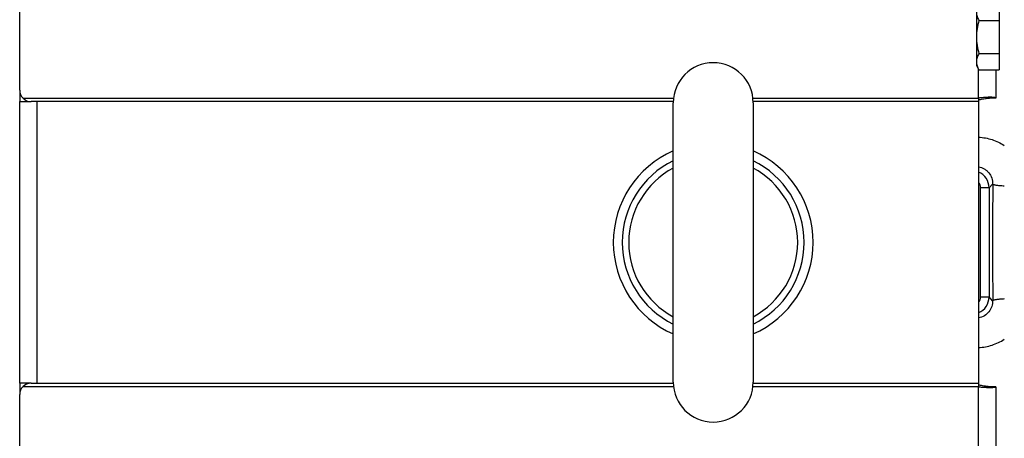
# Model space of a CAD drawing. Extents: x -1817 to 1181, y 8 to 1522.
# Tile 6 of 66: x -972 to -800, y 283 to 356. Entities that reach past the tile are written whole.
import ezdxf

# ---------------------------------------------------------------- set-up
doc = ezdxf.new("R2010")
doc.units = 0
doc.header["$LTSCALE"] = 65.395
doc.layers.get('0').update_dxf_attribs({"linetype": 'CONTINUOUS'})

msp = doc.modelspace()

# ---------------------------------------------------------------- linework, layer by layer
at = {"color": 6, "linetype": 'CONTINUOUS'}
for p, q in [((-972.1, 344.07), (-972.1, 460.25)), ((-804.5, 358.38), (-804.5, 348.38)), ((-804.05, 356.27), (-800.5, 356.27)), ((-804.05, 350.5), (-800.5, 350.5)), ((-804.5, 348.38), (-804.05, 347.61)), ((-804.05, 347.61), (-800.5, 347.61)), ((-801.1, 347.61), (-801.1, 342.69)), ((-972.1, 292.7), (-972.1, 342.07)), ((-857.6, 292.88), (-857.6, 341.88)), ((-843.6, 341.88), (-843.6, 292.88)), ((-804.1, 342.07), (-804.1, 292.7)), ((-801.1, 342.69), (-802.19, 342.69)), ((-801.1, 292.08), (-801.1, 174.52)), ((-972.1, 174.52), (-972.1, 290.7))]:
    msp.add_line(p, q, dxfattribs=at)
at = {"color": 2, "linetype": 'CONTINUOUS'}
for p, q in [((-800.5, 359.16), (-800.5, 347.61)), ((-972.1, 344.07), (-972.1, 342.07)), ((-972.1, 342.07), (-970.13, 342.07)), ((-970.6, 342.07), (-970.6, 342.13)), ((-969.1, 342.07), (-970.1, 342.07)), ((-804.1, 342.69), (-804.1, 342.07)), ((-803.78, 307.81), (-803.78, 326.96)), ((-972.1, 292.7), (-972.1, 290.7)), ((-970.13, 292.7), (-972.1, 292.7)), ((-970.6, 292.64), (-970.6, 292.7)), ((-970.1, 292.7), (-969.1, 292.7)), ((-804.1, 292.7), (-804.1, 292.08))]:
    msp.add_line(p, q, dxfattribs=at)
at = {"color": 9, "linetype": 'CONTINUOUS'}
for p, q in [((-804.1, 342.69), (-804.1, 347.69)), ((-971.55, 342.69), (-857.55, 342.69)), ((-969.1, 342.07), (-969.1, 292.7)), ((-857.6, 342.07), (-969.1, 342.07)), ((-843.65, 342.69), (-804.1, 342.69)), ((-804.1, 342.07), (-843.6, 342.07)), ((-802.28, 326.96), (-803.78, 326.96)), ((-802.28, 326.96), (-801.64, 327.61)), ((-802.28, 326.96), (-802.28, 307.81)), ((-803.78, 307.81), (-802.28, 307.81)), ((-801.64, 307.16), (-802.28, 307.81)), ((-857.55, 292.08), (-971.55, 292.08)), ((-969.1, 292.7), (-857.6, 292.7)), ((-804.1, 292.08), (-843.65, 292.08)), ((-843.6, 292.7), (-804.1, 292.7)), ((-804.1, 176.96), (-804.1, 292.08))]:
    msp.add_line(p, q, dxfattribs=at)
at = {"color": 6, "linetype": 'CONTINUOUS'}
for points in [[(-802.92, 342.62), (-802.9, 342.63), (-802.85, 342.63), (-802.8, 342.64), (-802.75, 342.65), (-802.7, 342.65), (-802.65, 342.66), (-802.6, 342.66)], [(-802.6, 342.66), (-802.56, 342.67), (-802.52, 342.67), (-802.48, 342.68), (-802.44, 342.68), (-802.41, 342.68), (-802.37, 342.69), (-802.34, 342.69), (-802.31, 342.69), (-802.29, 342.69), (-802.27, 342.69), (-802.25, 342.69), (-802.23, 342.69), (-802.22, 342.69), (-802.2, 342.69), (-802.2, 342.69), (-802.19, 342.69)], [(-802.6, 292.11), (-802.65, 292.11), (-802.7, 292.12), (-802.75, 292.12), (-802.8, 292.13), (-802.85, 292.14), (-802.9, 292.14), (-802.92, 292.15)], [(-801.1, 292.08), (-802.19, 292.08), (-802.2, 292.08), (-802.2, 292.08), (-802.22, 292.08), (-802.23, 292.08), (-802.25, 292.08), (-802.27, 292.08), (-802.29, 292.08), (-802.31, 292.08), (-802.34, 292.08), (-802.37, 292.08), (-802.41, 292.09), (-802.44, 292.09), (-802.48, 292.09), (-802.52, 292.1), (-802.56, 292.1), (-802.6, 292.11)]]:
    msp.add_lwpolyline(points, dxfattribs=at)
for centre, radius, start, end in [((-850.6, 341.88), 7, 0, 180), ((-970.1, 344.07), 2, 180, 270), ((-850.6, 317.38), 15.94, 116.054, 243.946), ((-850.6, 317.38), 15.94, 296.054, 63.946), ((-850.6, 317.38), 14.8, 118.2228, 241.7772), ((-850.6, 317.38), 14.8, 298.2228, 61.7772), ((-970.1, 290.7), 2, 90, 180), ((-850.6, 292.88), 7, 180, 360)]:
    msp.add_arc(centre, radius, start, end, dxfattribs=at)
at = {"color": 2, "linetype": 'CONTINUOUS'}
for centre, radius, start, end in [((-850.6, 317.38), 17.5, 113.5795, 246.4205), ((-850.6, 317.38), 17.5, 293.5795, 66.4205), ((-805.27, 326.96), 1.5, 359.9683, 38.3921), ((-805.27, 307.81), 1.5, 321.6068, 0.0317)]:
    msp.add_arc(centre, radius, start, end, dxfattribs=at)
at = {"color": 9, "linetype": 'CONTINUOUS'}
for centre, radius, start, end in [((-805.28, 326.96), 3, 0.0784, 66.8744), ((1941.7, 317.38), 2743.35, 179.78653, 180.21347), ((-805.28, 307.81), 3, 293.1257, 359.9217)]:
    msp.add_arc(centre, radius, start, end, dxfattribs=at)
at = {"color": 6, "linetype": 'CONTINUOUS'}
for points, knots in [([(-804.5, 357.71), (-804.5, 357.59), (-804.48, 357.34), (-804.35, 356.85), (-804.18, 356.5), (-804.05, 356.27)], [0, 0, 0, 0, 0.240569, 0.48584, 1, 1, 1, 1]), ([(-804.05, 356.27), (-804.19, 355.8), (-804.41, 354.85), (-804.5, 353.87), (-804.5, 353.38)], [0, 0, 0, 0, 0.500112, 1, 1, 1, 1]), ([(-804.5, 353.38), (-804.5, 352.9), (-804.41, 351.92), (-804.19, 350.97), (-804.05, 350.5)], [0, 0, 0, 0, 0.499888, 1, 1, 1, 1]), ([(-804.05, 350.5), (-804.18, 350.27), (-804.35, 349.92), (-804.48, 349.42), (-804.5, 349.18), (-804.5, 349.05)], [0, 0, 0, 0, 0.51416, 0.759431, 1, 1, 1, 1]), ([(-804.5, 349.05), (-804.5, 348.93), (-804.48, 348.68), (-804.35, 348.19), (-804.18, 347.84), (-804.05, 347.61)], [0, 0, 0, 0, 0.240569, 0.48584, 1, 1, 1, 1]), ([(-801.1, 342.69), (-801.1, 342.7), (-801.11, 342.72), (-801.13, 342.73), (-801.17, 342.74), (-801.24, 342.76), (-801.39, 342.79), (-801.64, 342.81), (-802.01, 342.83), (-802.45, 342.82), (-802.97, 342.8), (-803.52, 342.76), (-803.91, 342.72), (-804.1, 342.69)], [0, 0, 0, 0, 0.00873, 0.015682, 0.024707, 0.049261, 0.082574, 0.174614, 0.297888, 0.447951, 0.619287, 0.805584, 1, 1, 1, 1]), ([(-804.1, 342.38), (-803.88, 342.44), (-803.49, 342.53), (-803.1, 342.59), (-802.92, 342.62)], [0, 0, 0, 0, 0.558144, 1, 1, 1, 1]), ([(-802.92, 292.15), (-803.1, 292.18), (-803.49, 292.24), (-803.88, 292.33), (-804.1, 292.39)], [0, 0, 0, 0, 0.441856, 1, 1, 1, 1]), ([(-804.1, 292.08), (-803.91, 292.05), (-803.52, 292.01), (-802.97, 291.97), (-802.45, 291.95), (-802.01, 291.94), (-801.64, 291.96), (-801.39, 291.98), (-801.24, 292.01), (-801.17, 292.03), (-801.13, 292.04), (-801.11, 292.05), (-801.1, 292.07), (-801.1, 292.08)], [0, 0, 0, 0, 0.194416, 0.380713, 0.552049, 0.702111, 0.825386, 0.917426, 0.950739, 0.975293, 0.984318, 0.99127, 1, 1, 1, 1])]:
    msp.add_open_spline(points, degree=3, knots=knots, dxfattribs=at)
at = {"color": 9, "linetype": 'CONTINUOUS'}
for points, knots in [([(-804.1, 335.83), (-803.31, 335.79), (-801.72, 335.5), (-800.27, 334.81), (-799.6, 334.38)], [0, 0, 0, 0, 0.500324, 1, 1, 1, 1]), ([(-804.1, 330.61), (-803.93, 330.59), (-803.59, 330.5), (-803.11, 330.28), (-802.68, 329.97), (-802.18, 329.47), (-801.74, 328.68), (-801.63, 327.96), (-801.64, 327.61)], [0, 0, 0, 0, 0.124151, 0.248193, 0.372421, 0.497039, 0.747193, 1, 1, 1, 1]), ([(-801.64, 327.61), (-801.63, 327.6), (-801.61, 327.58), (-801.56, 327.55), (-801.45, 327.52), (-801.28, 327.48), (-801.05, 327.44), (-800.76, 327.4), (-800.27, 327.35), (-799.88, 327.32), (-799.6, 327.3)], [0, 0, 0, 0, 0.014114, 0.033638, 0.091541, 0.176614, 0.289692, 0.430376, 0.597303, 1, 1, 1, 1]), ([(-801.64, 307.16), (-801.63, 306.82), (-801.74, 306.12), (-802.24, 305.18), (-803.05, 304.46), (-803.74, 304.21), (-804.1, 304.16)], [0, 0, 0, 0, 0.245402, 0.491979, 0.743443, 1, 1, 1, 1]), ([(-799.6, 307.47), (-799.87, 307.45), (-800.26, 307.42), (-800.74, 307.37), (-801.03, 307.33), (-801.26, 307.3), (-801.44, 307.26), (-801.55, 307.22), (-801.61, 307.19), (-801.63, 307.17), (-801.64, 307.16)], [0, 0, 0, 0, 0.395133, 0.559536, 0.699667, 0.814264, 0.902431, 0.963853, 0.984844, 1, 1, 1, 1]), ([(-804.1, 298.94), (-803.31, 298.98), (-801.72, 299.27), (-800.27, 299.96), (-799.6, 300.39)], [0, 0, 0, 0, 0.500325, 1, 1, 1, 1])]:
    msp.add_open_spline(points, degree=3, knots=knots, dxfattribs=at)

doc.saveas('drawing.dxf')
